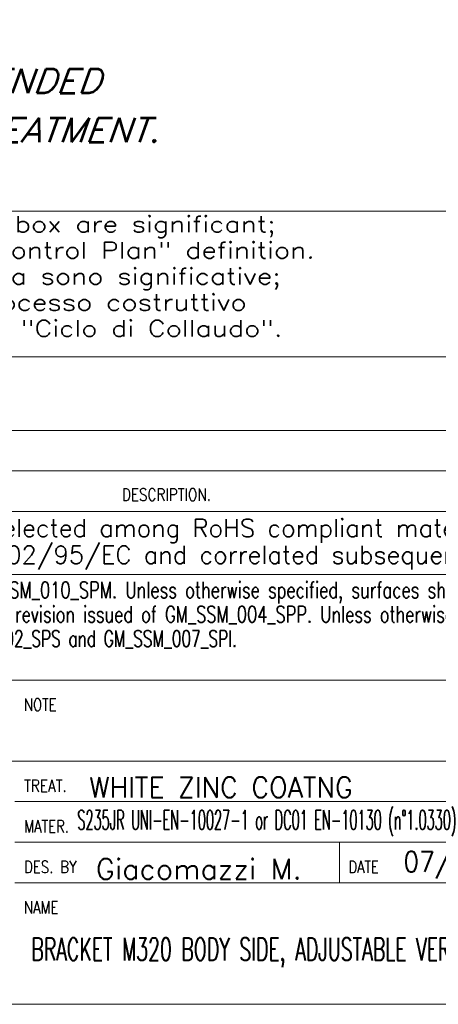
# Model space of a CAD drawing. Header units: millimetres. Extents: x 0 to 415, y 0 to 292.
# Tile 25 of 27: x 296 to 347, y 5 to 126. Entities that reach past the tile are written whole.
import ezdxf

# ---------------------------------------------------------------- set-up
doc = ezdxf.new("R2010")
doc.units = ezdxf.units.MM
doc.layers.add('1', color=7, linetype='Continuous', true_color=0xffffff)
doc.layers.add('256', color=7, linetype='Continuous', true_color=0xffffff)
doc.styles.add('blockfont', font='simplex.shx')
doc.styles.add('ideas_simplex', font='simplex.shx')

# ---------------------------------------------------------------- blocks, each defined once
blk = doc.blocks.new('TabularNote1')
at = {"layer": '1', "color": 7, "linetype": 'Continuous', "lineweight": 18}
for p, q in [((40, 5), (140, 5)), ((40, 0), (140, 0))]:
    blk.add_line(p, q, dxfattribs=at)

msp = doc.modelspace()

# ---------------------------------------------------------------- linework, layer by layer
at = {"layer": '1', "color": 160, "linetype": 'Continuous', "lineweight": 18}
for p, q in [((224.381, 102.857), (349.381, 102.857)), ((349.381, 84.857), (224.381, 84.857))]:
    msp.add_line(p, q, dxfattribs=at)
at = {"layer": '256', "color": 4, "linetype": 'Continuous', "lineweight": 18}
for p, q in [((225, 70.794), (415, 70.794)), ((225, 58), (415, 58)), ((225, 35), (415, 35)), ((295, 30), (365, 30)), ((295, 25), (415, 25)), ((335, 20), (335, 25))]:
    msp.add_line(p, q, dxfattribs=at)
at = {"layer": '256', "color": 3, "linetype": 'Continuous', "lineweight": 18}
for p, q in [((225, 65.794), (415, 65.794)), ((265, 45), (365, 45)), ((265, 45), (365, 45)), ((295, 20), (415, 20)), ((15, 5), (415, 5))]:
    msp.add_line(p, q, dxfattribs=at)

# ---------------------------------------------------------------- block references
at = {"layer": '1', "color": 172, "linetype": 'Continuous', "lineweight": 18}
msp.add_blockref('TabularNote1', (225, 70.794), dxfattribs=at)

# ---------------------------------------------------------------- texts
at = {"layer": '1', "color": 23, "linetype": 'Continuous', "lineweight": 18, "attachment_point": 7, "style": 'ideas_simplex'}
for s, insert, char_height, line_spacing_factor in [('\\W1.0696;\\Q20.000000;-THE DIMENSIONS MUST BE INTENDED \\PINCLUSIVE THE ZINC COATING TREATMENT.\\Q0;', (222.607, 111.357), 3, 1.204819), ('\\W1.2255;-The dimensions highlighted by rounded box are significant;\\P fundamental for process control and "Control Plan" definition.\\P-Le dimensioni evidenziate da cerchiatura sono significative;\\P fondamentali per il monitoraggio del processo costruttivo \\P del componente e per la definizione del "Ciclo di Collaudo".\\P ', (225.45, 83.5), 2, 0.963855)]:
    msp.add_mtext(s, dxfattribs=dict(at, insert=insert, char_height=char_height, line_spacing_factor=line_spacing_factor))
at = {"layer": '1', "color": 7, "linetype": 'Continuous', "lineweight": 18, "char_height": 2.5, "attachment_point": 7, "line_spacing_factor": 1.204819, "style": 'ideas_simplex'}
for s, insert in [('\\W1.0480;Giacomazzi M.', (304.952, 20.428)), ('\\W0.9014; 07/07/20', (341.329, 20.508))]:
    msp.add_mtext(s, dxfattribs=dict(at, insert=insert))
at = {"layer": '256', "color": 1, "linetype": 'Continuous', "lineweight": 13, "attachment_point": 7, "line_spacing_factor": 0.903614, "style": 'blockfont'}
for s, insert, char_height in [('\\W0.9844; ', (314.997, 71.273), 2), ('\\W0.9844; ', (304.279, 40.389), 2.3), ('\\W0.9844; ', (304.279, 36.939), 2.3), ('\\W0.7656; ', (305.74, 30.33), 2.5), ('\\W0.9844; ', (306.309, 25.892), 2.3), ('\\W0.9844; ', (342.843, 20.817), 2.3), ('\\W0.9844; ', (305.729, 20.527), 2.3), ('\\W0.9844; ', (305.025, 14.617), 2.7), ('\\W0.9844; ', (305.025, 10.567), 2.7), ('\\W0.9844; ', (305.025, 6.517), 2.7)]:
    msp.add_mtext(s, dxfattribs=dict(at, insert=insert, char_height=char_height))
at = {"layer": '256', "color": 4, "linetype": 'Continuous', "lineweight": 13, "char_height": 1.5, "attachment_point": 7, "line_spacing_factor": 0.903614, "style": 'blockfont'}
for s, insert in [('\\W0.8163;DESCRIPTION.', (308.189, 67.126)), ('\\W0.7884;NOTE', (296.113, 41.208)), ('\\W0.8203;TREAT.', (296.113, 31.208)), ('\\W0.7982;MATER.', (296.113, 26.208)), ('\\W0.8063;DES. BY', (296.113, 21.208)), ('\\W0.7839;DATE', (336.113, 21.208)), ('\\W0.7899;NAME', (296.113, 16.208))]:
    msp.add_mtext(s, dxfattribs=dict(at, insert=insert))
at = {"layer": '256', "color": 3, "linetype": 'Continuous', "lineweight": 13, "attachment_point": 7, "line_spacing_factor": 0.903614, "style": 'blockfont'}
for s, insert, char_height in [('\\W0.9988;All materials employed have to be selected among RoHS compliant materials:', (239.003, 61.917), 2.2), ('\\W0.9983;the EC directives to be referred to are 2002/95/EC and correlated subsequent ones.', (230.203, 58.617), 2.2), ('\\W0.7354;For Metal Parts last revision issued of GM_SSM_010_SPM. Unless otherwise specified, surfaces shall be category', (249.606, 54.444), 2), ('\\W0.7316;For Plastic, Rubber and Overmold Parts last revision issued of GM_SSM_004_SPP. Unless otherwise specified, surfaces shall be category', (249.606, 51.444), 2), ('\\W0.6940;For Package last revision issued of GM_SSM_002_SPS and GM_SSM_007_SPI.', (249.606, 48.444), 2)]:
    msp.add_mtext(s, dxfattribs=dict(at, insert=insert, char_height=char_height))
at = {"layer": '256', "color": 7, "linetype": 'Continuous', "lineweight": 18, "attachment_point": 7, "line_spacing_factor": 1.204819, "style": 'ideas_simplex'}
for s, insert, char_height in [('\\W0.9718; WHITE ZINC COATNG', (302.481, 30.502), 2.5), ('\\W0.5658; S235JR UNI-EN-10027-1 or DC01 EN-10130 (n°1.0330)', (301.736, 25.747), 2.4), ('\\W0.6089; BRACKET M320 BODY SIDE, ADJUSTABLE VERSION.', (295.841, 9.542), 2.8)]:
    msp.add_mtext(s, dxfattribs=dict(at, insert=insert, char_height=char_height))

doc.saveas('drawing.dxf')
